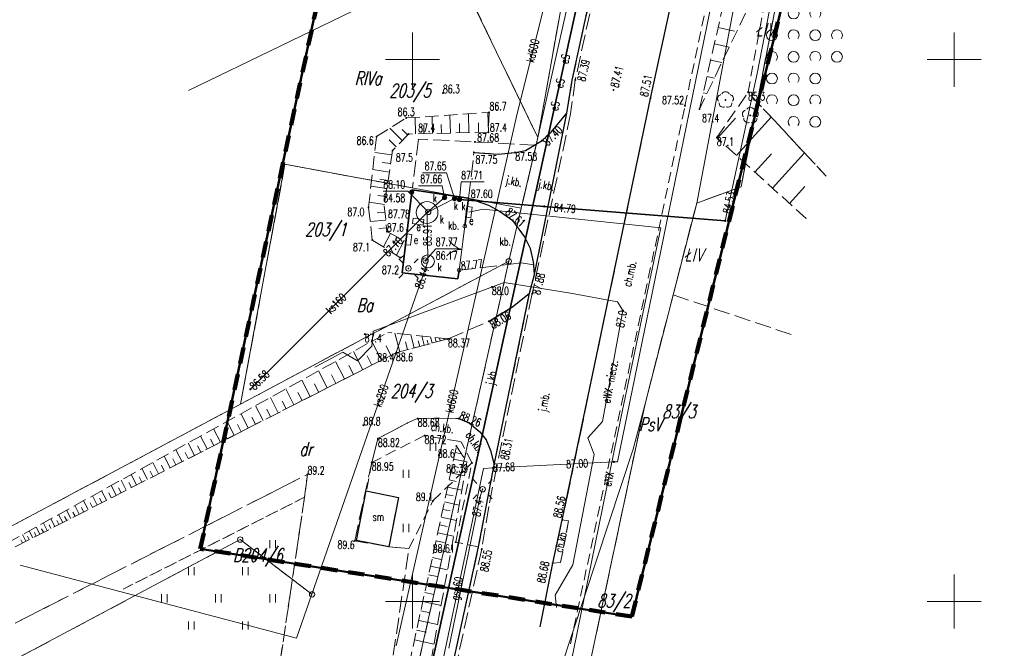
# Model space of a CAD drawing. Header units: metres. Extents: x 6593598 to 6594599, y 5883266 to 5884214.
# Tile 6 of 21: x 6593964 to 6594055, y 5883596 to 5883654. Entities that reach past the tile are written whole.
import ezdxf
from ezdxf.enums import TextEntityAlignment as Align

# ---------------------------------------------------------------- set-up
doc = ezdxf.new("R2010")
doc.units = ezdxf.units.M
doc.header["$MEASUREMENT"] = 0
for name, pattern in [('1', [0]), ('1_1', [0]), ('1_OTDM', [0]), ('1_OTKC', [1.5, 1, -0.5]), ('1_OTKJ', [2, 1.5, -0.5]), ('1_OTKK', [0]), ('1_OTKU', [2, 1.5, -0.5]), ('1_OTRK', [1.75, 1.25, -0.5]), ('1_OTRKG', [1.75, 1.25, -0.5]), ('1_OTZI', [1.5, 1, -0.5]), ('1_OTZK', [1.5, 1, -0.5]), ('1_OTZT', [1.5, 1, -0.5]), ('3_SUEP_A', [0]), ('3_SUGP', [0]), ('3_SUKP', [0]), ('3_SULO', [0]), ('3_SUPK', [0]), ('4', [2.5, 1.5, -1]), ('GDE', [0]), ('GUK', [2, 1.5, -0.5])]:
    doc.linetypes.add(name, pattern=pattern)
doc.layers.get('0').update_dxf_attribs({"color": 250, "linetype": 'CONTINUOUS', "lineweight": 100})
for name, color, linetype, lineweight in [('BLOKADA_L_0', 7, '4', 100), ('Dzialki', 7, 'GDE', 18), ('Kontury', 3, 'GUK', 18), ('Numery_dzialek', 7, 'CONTINUOUS', 13), ('Numery_konturow', 3, 'CONTINUOUS', 13), ('OTD_E_T_5', 7, 'CONTINUOUS', 0), ('OTD_L_8', 7, '1_OTDM', 25), ('OTK_E_T_0', 7, 'CONTINUOUS', 0), ('OTK_E_T_1', 7, 'CONTINUOUS', 0), ('OTK_E_T_3', 7, 'CONTINUOUS', 0), ('OTK_L_0', 7, '1_OTKJ', 18), ('OTK_L_1', 7, '1_OTKK', 25), ('OTK_L_2', 7, '1_OTKC', 18), ('OTK_L_4', 7, '1_OTKU', 18), ('OTO_L_0', 7, 'CONTINUOUS', 35), ('OTO_L_1', 7, 'CONTINUOUS', 18), ('OTR_L_1', 7, '1_OTRK', 18), ('OTR_T_0', 7, 'CONTINUOUS', 18), ('OTR_T_1', 7, 'CONTINUOUS', 18), ('OTZ_L_1', 7, '1_OTZK', 18), ('OTZ_L_3', 7, '1_OTZT', 18), ('Podzial_sekcyjny_krzyze', 7, '1', 0), ('Punkty', 7, 'CONTINUOUS', 18), ('SUE_E_T_1', 1, 'CONTINUOUS', 0), ('SUE_T_3', 7, 'CONTINUOUS', 18), ('SUE_T_4', 1, 'CONTINUOUS', 18), ('SUEP_E_T_0', 1, 'CONTINUOUS', 0), ('SUEP_L_0', 1, '3_SUEP_A', 18), ('SUER_T_0', 1, 'CONTINUOUS', 18), ('SUL_L_1', 7, '3_SULO', 35), ('SUP_E_T_1', 7, 'CONTINUOUS', 0), ('SUP_L_1', 7, '3_SUPK', 18), ('SUP_T_4', 7, 'CONTINUOUS', 18), ('Zakres_eksportu', 7, 'CONTINUOUS', 50)]:
    doc.layers.add(name, color=color, linetype=linetype, lineweight=lineweight)
for name, color, linetype, lineweight, true_color in [('OTZ_T_0', 7, 'CONTINUOUS', 18, 0x008000), ('SUGP_E_T_0', 7, 'CONTINUOUS', 0, 0xbfbf00), ('SUGP_L_0', 7, '3_SUGP', 18, 0xbfbf00), ('SUGR_T_0', 7, 'CONTINUOUS', 18, 0xbfbf00), ('SUK_E_T_5', 7, 'CONTINUOUS', 0, 0x803300), ('SUK_T_4', 7, 'CONTINUOUS', 18, 0x803300), ('SUKP_E_T_0', 7, 'CONTINUOUS', 0, 0x803300), ('SUKP_L_0', 7, '3_SUKP', 18, 0x803300), ('SUKR_T_0', 7, 'CONTINUOUS', 18, 0x803300)]:
    doc.layers.add(name, color=color, linetype=linetype, lineweight=lineweight, true_color=true_color)
doc.styles.get("Standard").update_dxf_attribs({"font": 'Simplex.SHX', "width": 0.75})

# ---------------------------------------------------------------- blocks, each defined once
blk = doc.blocks.new('GRT')
at = {"linetype": 'Continuous'}
blk.add_circle((0, 0), 0.25, dxfattribs=at)
blk = doc.blocks.new('2_OTRN')
at = {"linetype": 'Continuous'}
blk.add_circle((0, 0), 0.045, dxfattribs=at)
blk = doc.blocks.new('2_OTRS')
at = {"linetype": 'Continuous'}
blk.add_circle((0, 0), 0.045, dxfattribs=at)
blk = doc.blocks.new('2_OTZK')
at = {"linetype": 'Continuous'}
for centre in [(-1, 1), (1, -1)]:
    blk.add_circle(centre, 0.5, dxfattribs=at)
for centre, start, end in [((1, 1), 318.59038, 221.40962), ((-1, -1), 318.70311, 221.29689)]:
    blk.add_arc(centre, 0.5, start, end, dxfattribs=at)
blk = doc.blocks.new('2_OTZT')
at = {"linetype": 'Continuous'}
for p, q in [((-0.2625, -0.375), (-0.2625, 0.375)), ((0.2625, -0.375), (0.2625, 0.375))]:
    blk.add_line(p, q, dxfattribs=at)
blk = doc.blocks.new('2_OTZL')
at = {"linetype": 'Continuous'}
blk.add_circle((0, 0), 0.045, dxfattribs=at)
for centre, start, end in [((-0.357, 0.116), 102.14447, 221.86002), ((0, 0.375), 30.14012, 149.85988), ((0.357, 0.116), 318.13998, 77.85553), ((-0.22, -0.303), 174.14818, 293.85423), ((0.22, -0.303), 246.14577, 5.85182)]:
    blk.add_arc(centre, 0.375, start, end, dxfattribs=at)
blk = doc.blocks.new('4_SUEO_W')
at = {"linetype": 'Continuous'}
for p, q in [((-0.53035, 0.53035), (-0.8839, 0.8839)), ((0.53035, 0.53035), (0.8839, 0.8839)), ((-0.53035, -0.53035), (-0.8839, -0.8839)), ((0.53035, -0.53035), (0.8839, -0.8839))]:
    blk.add_line(p, q, dxfattribs=at)
blk.add_circle((0, 0), 0.025, dxfattribs=at)
blk = doc.blocks.new('4_SUPP')
at = {"linetype": 'Continuous'}
blk.add_circle((0, 0), 0.25, dxfattribs=at)
blk = doc.blocks.new('4_SUES')
at = {"linetype": 'Continuous'}
for p, q in [((0.5, 0.25), (-0.5, 0.25)), ((-0.5, 0.25), (-0.5, -0.25)), ((0.5, -0.25), (0.5, 0.25)), ((-0.5, -0.25), (0.5, -0.25))]:
    blk.add_line(p, q, dxfattribs=at)
blk = doc.blocks.new('4_SUPS')
at = {"linetype": 'Continuous'}
blk.add_circle((0, 0), 0.0625, dxfattribs=at)
blk = doc.blocks.new('4_SUKU')
at = {"linetype": 'Continuous'}
for radius in [0.2, 0.175, 0.15, 0.125, 0.1, 0.075, 0.05, 0.025, 0.00715]:
    blk.add_circle((0, 0), radius, dxfattribs=at)
blk = doc.blocks.new('4_SUPW')
at = {"linetype": 'Continuous'}
blk.add_circle((0, 0), 0.25, dxfattribs=at)

msp = doc.modelspace()

# ---------------------------------------------------------------- linework, layer by layer
at = {"layer": 'BLOKADA_L_0', "linetype": '4'}
for p, q in [((6594054.62, 5883738.44), (6594020.24, 5883598.6)), ((6593980.4, 5883604.85), (6594007.74, 5883732.19)), ((6594020.24, 5883598.6), (6593980.4, 5883604.85))]:
    msp.add_line(p, q, dxfattribs=at)
at = {"layer": 'Dzialki'}
for p, q in [((6594030.33, 5883638.26), (6594042.81, 5883703.54)), ((6594011.57, 5883642.8), (6594023.55, 5883696.49)), ((6594037.05, 5883693.68), (6594026.23, 5883636.76)), ((6593998.74, 5883669.35), (6594011.57, 5883642.8)), ((6594014.55, 5883659.54), (6594011.57, 5883642.8)), ((6593996.37, 5883655.38), (6593979.31, 5883647.14)), ((6594011.57, 5883642.8), (6594010.04, 5883636.29)), ((6593988.22, 5883640.34), (6593984.12, 5883618.21)), ((6594010.04, 5883636.29), (6593988.22, 5883640.34)), ((6594030.33, 5883638.26), (6594026.23, 5883636.76)), ((6594010.04, 5883636.29), (6594008.88, 5883631.39)), ((6594026.23, 5883636.76), (6594021.46, 5883618.23)), ((6593984.12, 5883618.21), (6594008.88, 5883631.39)), ((6594008.88, 5883631.39), (6593993.95, 5883564.94)), ((6593984.12, 5883618.21), (6593825.42, 5883533.72)), ((6594015.36, 5883589.48), (6594021.46, 5883618.23)), ((6594021.46, 5883618.23), (6594020.38, 5883614.06)), ((6594020.38, 5883614.06), (6594011.65, 5883587.77)), ((6593984.09, 5883605.71), (6593948.64, 5883586.83)), ((6593990.72, 5883600.65), (6593984.09, 5883605.71))]:
    msp.add_line(p, q, dxfattribs=at)
at = {"layer": 'Kontury'}
for p, q in [((6593998.74, 5883669.35), (6594011.57, 5883642.8)), ((6594014.55, 5883659.54), (6594011.57, 5883642.8)), ((6594034.1, 5883657.98), (6594030.33, 5883638.26)), ((6594000.55, 5883642.67), (6593999.98, 5883638.16)), ((6594011.4, 5883642.1), (6594000.55, 5883642.67)), ((6594011.57, 5883642.8), (6594011.4, 5883642.1)), ((6594011.4, 5883642.1), (6594008.88, 5883631.39)), ((6593988.22, 5883640.34), (6593984.12, 5883618.21)), ((6593999.98, 5883638.16), (6593988.22, 5883640.34)), ((6594030.33, 5883638.26), (6594026.23, 5883636.76)), ((6594026.23, 5883636.76), (6594024.05, 5883628.29)), ((6594008.88, 5883631.39), (6593984.12, 5883618.21)), ((6594008.88, 5883631.39), (6593993.95, 5883564.94)), ((6594024.05, 5883628.29), (6594021.46, 5883618.23)), ((6594034.96, 5883624.63), (6594024.05, 5883628.29)), ((6593984.12, 5883618.21), (6593903.82, 5883575.45)), ((6594021.46, 5883618.23), (6594015.36, 5883589.48)), ((6593984.09, 5883605.71), (6593948.64, 5883586.83)), ((6593990.72, 5883600.65), (6593984.09, 5883605.71))]:
    msp.add_line(p, q, dxfattribs=at)
at = {"layer": 'OTD_L_8', "linetype": '1_OTDM'}
for p, q in [((6593994.82, 5883605.64), (6593995.73, 5883610.2)), ((6593995.73, 5883610.2), (6593998.711, 5883609.605)), ((6593998.711, 5883609.605), (6593997.801, 5883605.045)), ((6593997.801, 5883605.045), (6593994.82, 5883605.64))]:
    msp.add_line(p, q, dxfattribs=at)
at = {"layer": 'OTK_L_0', "linetype": '1_OTKJ'}
for p, q in [((6594021.96, 5883646.42), (6594031.22, 5883689.05)), ((6594014.74, 5883648.1), (6594020.64, 5883675.31)), ((6594021.03, 5883675.73), (6594015.02, 5883648.12)), ((6594014.24, 5883645.07), (6594014.74, 5883648.1)), ((6594015.02, 5883648.12), (6594014.59, 5883644.98)), ((6594013.82, 5883607.52), (6594021.96, 5883646.42)), ((6594014.59, 5883644.98), (6594011.05, 5883628.41)), ((6594011.25, 5883630.16), (6594014.24, 5883645.07)), ((6594012.81, 5883643.31), (6594014.24, 5883645.07)), ((6594011.95, 5883642.52), (6594012.81, 5883643.31)), ((6594010.44, 5883641.62), (6594011.95, 5883642.52)), ((6594005.16, 5883637.2), (6594005.67, 5883641.43)), ((6594005.67, 5883641.43), (6594007.91, 5883641.27)), ((6594007.91, 5883641.27), (6594009.48, 5883641.43)), ((6594009.48, 5883641.43), (6594010.44, 5883641.62)), ((6594005.16, 5883637.2), (6594007.01, 5883636.58)), ((6594007.01, 5883636.58), (6594008.04, 5883636)), ((6594008.04, 5883636), (6594009.25, 5883635.16)), ((6594010.33, 5883633.67), (6594009.25, 5883635.16)), ((6594010.88, 5883632.56), (6594010.33, 5883633.67)), ((6594011.15, 5883631.34), (6594010.88, 5883632.56)), ((6594011.18, 5883631.05), (6594011.15, 5883631.34)), ((6594011.25, 5883630.16), (6594011.18, 5883631.05)), ((6594010.81, 5883628.44), (6594011.25, 5883630.16)), ((6594007.53, 5883612.62), (6594010.81, 5883628.44)), ((6594011.05, 5883628.41), (6594007.78, 5883612.52)), ((6594009.21, 5883627.19), (6594010.81, 5883628.44)), ((6594007.06, 5883625.86), (6594009.21, 5883627.19)), ((6594003.301, 5883624.238), (6594007.06, 5883625.86)), ((6594003.301, 5883624.238), (6593998.493, 5883622.954)), ((6593998.493, 5883622.954), (6593945.75, 5883596.09)), ((6593996.8, 5883615.03), (6593999.54, 5883616.47)), ((6593999.54, 5883616.47), (6594000.47, 5883616.88)), ((6594000.47, 5883616.88), (6594002.5, 5883616.92)), ((6594002.5, 5883616.92), (6594004.26, 5883616.87)), ((6594005.25, 5883616.46), (6594004.26, 5883616.87)), ((6594006.2, 5883615.65), (6594005.25, 5883616.46)), ((6594006.8, 5883614.92), (6594006.2, 5883615.65)), ((6593996.23, 5883612.83), (6593996.8, 5883615.03)), ((6594007.18, 5883613.92), (6594006.8, 5883614.92)), ((6594007.53, 5883612.62), (6594007.18, 5883613.92)), ((6593994.66, 5883605.595), (6593996.23, 5883612.83)), ((6594006.81, 5883608.87), (6594007.53, 5883612.62)), ((6593947.264, 5883589.844), (6593990.295, 5883611.727)), ((6593990.295, 5883611.727), (6593990.026, 5883609.621)), ((6594007.78, 5883612.52), (6594007.03, 5883608.75)), ((6593990.026, 5883609.621), (6593984.571, 5883572.791)), ((6594006.1, 5883605.03), (6594006.81, 5883608.87)), ((6594007.03, 5883608.75), (6594006.38, 5883604.84)), ((6594012.94, 5883603.54), (6594013.82, 5883607.52)), ((6593997.801, 5883605.045), (6593994.66, 5883605.595)), ((6593994.722, 5883571.29), (6593999.661, 5883604.876)), ((6593999.661, 5883604.876), (6593997.801, 5883605.045)), ((6594001.79, 5883585.39), (6594006.1, 5883605.03)), ((6594006.38, 5883604.84), (6594002.1, 5883585.32)), ((6594011.77, 5883597.66), (6594012.94, 5883603.54))]:
    msp.add_line(p, q, dxfattribs=at)
at = {"layer": 'OTK_L_1', "linetype": '1_OTKK'}
for p, q in [((6594021.96, 5883646.42), (6594031.22, 5883689.05)), ((6594014.74, 5883648.1), (6594020.64, 5883675.31)), ((6594014.24, 5883645.07), (6594014.74, 5883648.1)), ((6594013.82, 5883607.52), (6594021.96, 5883646.42)), ((6594011.25, 5883630.16), (6594014.24, 5883645.07)), ((6594012.81, 5883643.31), (6594014.24, 5883645.07)), ((6594011.95, 5883642.52), (6594012.81, 5883643.31)), ((6594010.44, 5883641.62), (6594011.95, 5883642.52)), ((6594005.67, 5883641.43), (6594007.91, 5883641.27)), ((6594007.91, 5883641.27), (6594009.48, 5883641.43)), ((6594009.48, 5883641.43), (6594010.44, 5883641.62)), ((6594005.16, 5883637.2), (6594007.01, 5883636.58)), ((6594007.01, 5883636.58), (6594008.04, 5883636)), ((6594008.04, 5883636), (6594009.25, 5883635.16)), ((6594010.33, 5883633.67), (6594009.25, 5883635.16)), ((6594010.88, 5883632.56), (6594010.33, 5883633.67)), ((6594011.15, 5883631.34), (6594010.88, 5883632.56)), ((6594011.18, 5883631.05), (6594011.15, 5883631.34)), ((6594011.25, 5883630.16), (6594011.18, 5883631.05)), ((6594010.81, 5883628.44), (6594011.25, 5883630.16)), ((6594007.53, 5883612.62), (6594010.81, 5883628.44)), ((6594009.21, 5883627.19), (6594010.81, 5883628.44)), ((6594007.06, 5883625.86), (6594009.21, 5883627.19)), ((6594004.26, 5883616.87), (6594005.25, 5883616.46)), ((6594005.25, 5883616.46), (6594006.2, 5883615.65)), ((6594006.2, 5883615.65), (6594006.8, 5883614.92)), ((6594006.8, 5883614.92), (6594007.18, 5883613.92)), ((6594007.18, 5883613.92), (6594007.53, 5883612.62)), ((6594006.81, 5883608.87), (6594007.53, 5883612.62)), ((6594006.1, 5883605.03), (6594006.81, 5883608.87)), ((6594012.94, 5883603.54), (6594013.82, 5883607.52)), ((6594001.79, 5883585.39), (6594006.1, 5883605.03)), ((6594011.77, 5883597.66), (6594012.94, 5883603.54))]:
    msp.add_line(p, q, dxfattribs=at)
at = {"layer": 'OTK_L_2', "linetype": '1_OTKC'}
for p, q in [((6594031.22, 5883689.05), (6594021.96, 5883646.42)), ((6594025.15, 5883645.74), (6594034.28, 5883688.42)), ((6594021.96, 5883646.42), (6594013.82, 5883607.52)), ((6594014.58, 5883596.09), (6594025.15, 5883645.74)), ((6593996.8, 5883615.03), (6593999.54, 5883616.47)), ((6593999.54, 5883616.47), (6594000.47, 5883616.88)), ((6594000.47, 5883616.88), (6594002.5, 5883616.92)), ((6594002.5, 5883616.92), (6594004.26, 5883616.87)), ((6594004.26, 5883616.87), (6594005.25, 5883616.46)), ((6594005.25, 5883616.46), (6594006.2, 5883615.65)), ((6594006.2, 5883615.65), (6594006.8, 5883614.92)), ((6594001.11, 5883615.3), (6593996.23, 5883612.83)), ((6593996.23, 5883612.83), (6593996.8, 5883615.03)), ((6594004.2, 5883614.78), (6594001.11, 5883615.3)), ((6594004.52, 5883614.69), (6594004.2, 5883614.78)), ((6594005.48, 5883612.78), (6594004.52, 5883614.69)), ((6594006.8, 5883614.92), (6594007.18, 5883613.92)), ((6594007.18, 5883613.92), (6594007.53, 5883612.62)), ((6594003.99, 5883605.47), (6594005.48, 5883612.78)), ((6594007.53, 5883612.62), (6594006.81, 5883608.87)), ((6593947.264, 5883589.844), (6593990.295, 5883611.727)), ((6593990.026, 5883609.621), (6593990.295, 5883611.727)), ((6593973.295, 5883601.133), (6593990.026, 5883609.621)), ((6594006.81, 5883608.87), (6594006.1, 5883605.03)), ((6594013.82, 5883607.52), (6594012.94, 5883603.54)), ((6594013.67, 5883603.59), (6594014.41, 5883607.43)), ((6594014.41, 5883607.43), (6594013.67, 5883603.59)), ((6594014.41, 5883607.43), (6594013.82, 5883607.52)), ((6594013.82, 5883607.52), (6594014.41, 5883607.43)), ((6594006.1, 5883605.03), (6594003.99, 5883605.47)), ((6594012.94, 5883603.54), (6594011.77, 5883597.66)), ((6594012.94, 5883603.54), (6594013.67, 5883603.59)), ((6594013.67, 5883603.59), (6594012.94, 5883603.54))]:
    msp.add_line(p, q, dxfattribs=at)
at = {"layer": 'OTK_L_4', "linetype": '1_OTKU'}
for p, q in [((6593999.95, 5883637.98), (6593999.03, 5883630.32)), ((6594005.16, 5883637.2), (6593999.95, 5883637.98)), ((6594007.01, 5883636.58), (6594005.16, 5883637.2)), ((6594008.04, 5883636), (6594007.01, 5883636.58)), ((6594009.25, 5883635.16), (6594008.04, 5883636)), ((6594010.33, 5883633.67), (6594009.25, 5883635.16)), ((6594010.88, 5883632.56), (6594010.33, 5883633.67)), ((6594011.15, 5883631.34), (6594010.88, 5883632.56)), ((6594004.29, 5883630.56), (6594009.06, 5883631.11)), ((6594009.06, 5883631.11), (6594010.03, 5883631.24)), ((6594010.03, 5883631.24), (6594010.6, 5883631.16)), ((6594010.6, 5883631.16), (6594011.18, 5883631.05)), ((6594011.18, 5883631.05), (6594011.15, 5883631.34)), ((6593999.03, 5883630.32), (6594004.19, 5883629.76)), ((6594004.19, 5883629.76), (6594004.29, 5883630.56))]:
    msp.add_line(p, q, dxfattribs=at)
at = {"layer": 'OTO_L_0'}
for p, q in [((6593999.03, 5883630.32), (6593999.924, 5883637.766)), ((6593999.924, 5883637.766), (6593999.95, 5883637.98)), ((6593999.95, 5883637.98), (6594005.16, 5883637.2)), ((6594005.16, 5883637.2), (6594004.82, 5883634.64)), ((6594004.19, 5883629.76), (6593999.03, 5883630.32)), ((6594004.29, 5883630.56), (6594004.19, 5883629.76))]:
    msp.add_line(p, q, dxfattribs=at)
msp.add_circle((6593999.924, 5883637.766), 0.17, dxfattribs=at)
at = {"layer": 'OTO_L_1'}
for p, q in [((6594004.636, 5883633.22), (6594004.82, 5883634.64)), ((6594004.442, 5883631.732), (6594004.636, 5883633.22)), ((6594004.29, 5883630.56), (6594004.474, 5883631.98))]:
    msp.add_line(p, q, dxfattribs=at)
for centre in [(6594004.82, 5883634.64), (6594004.29, 5883630.56)]:
    msp.add_circle(centre, 0.17, dxfattribs=at)
for centre, start, end in [((6594005.068, 5883634.405), 210.57979, 254.65416), ((6594004.558, 5883630.476), 90.54307, 134.61744)]:
    msp.add_arc(centre, 2, start, end, dxfattribs=at)
at = {"layer": 'OTR_L_1', "linetype": '1_OTRK'}
for p, q in [((6594033.01, 5883659.03), (6594026.49, 5883645.44)), ((6594028.09, 5883642.8), (6594030.97, 5883646.98)), ((6594038.18, 5883639.25), (6594030.97, 5883646.98)), ((6593996.67, 5883642.9), (6593999.41, 5883644.61)), ((6593999.41, 5883644.61), (6594007.06, 5883645.12)), ((6594007.06, 5883645.12), (6594007, 5883643.3)), ((6593995.93, 5883636.38), (6593996.67, 5883642.9)), ((6593996.28, 5883633.36), (6593995.93, 5883636.38)), ((6593998.88, 5883631.72), (6593996.28, 5883633.36)), ((6593999.378, 5883633.216), (6593999.223, 5883631.927)), ((6593999.223, 5883631.927), (6593998.88, 5883631.72)), ((6593945.75, 5883596.09), (6593997.729, 5883624.825)), ((6594003.301, 5883624.238), (6593997.729, 5883624.825)), ((6594004.05, 5883614.34), (6594005.02, 5883612.84)), ((6594005.02, 5883612.84), (6594000.61, 5883588.45))]:
    msp.add_line(p, q, dxfattribs=at)
at = {"layer": 'OTR_L_1', "linetype": '1_OTRKG'}
for p, q in [((6594026.49, 5883645.44), (6594029.51, 5883658.67)), ((6593999.61, 5883643.13), (6593998.15, 5883641.6)), ((6594007, 5883643.3), (6593999.61, 5883643.13)), ((6594036.33, 5883635.34), (6594028.09, 5883642.8)), ((6593998.15, 5883641.6), (6593997.39, 5883636.49)), ((6593997.39, 5883636.49), (6593997.63, 5883634.13)), ((6593997.63, 5883634.13), (6593999.378, 5883633.216)), ((6594001.369, 5883623.722), (6593999.436, 5883623.206)), ((6594003.301, 5883624.238), (6594001.369, 5883623.722)), ((6593998.493, 5883622.954), (6593997.581, 5883622.49)), ((6593999.436, 5883623.206), (6593998.493, 5883622.954)), ((6593997.581, 5883622.49), (6593995.798, 5883621.583)), ((6593995.798, 5883621.583), (6593992.233, 5883619.769)), ((6593992.233, 5883619.769), (6593985.103, 5883616.14)), ((6593985.103, 5883616.14), (6593977.973, 5883612.511)), ((6593998.57, 5883589.01), (6594004.05, 5883614.34))]:
    msp.add_line(p, q, dxfattribs=at)
at = {"layer": 'OTR_L_1', "linetype": '1_1'}
for p, q in [((6594028.207, 5883652.961), (6594029.711, 5883652.617)), ((6594027.863, 5883651.457), (6594029.227, 5883651.145)), ((6594027.52, 5883649.952), (6594028.543, 5883649.719)), ((6594027.177, 5883648.448), (6594027.859, 5883648.293)), ((6594026.833, 5883646.944), (6594027.174, 5883646.866)), ((6594000.277, 5883643.145), (6594000.242, 5883644.665)), ((6594001.848, 5883643.181), (6594001.812, 5883644.77)), ((6594003.49, 5883643.219), (6594003.452, 5883644.879)), ((6594005.207, 5883643.259), (6594005.167, 5883644.994)), ((6594007, 5883643.3), (6594006.958, 5883645.113)), ((6594028.147, 5883642.748), (6594029.814, 5883644.59)), ((6594029.914, 5883641.149), (6594033.113, 5883644.683)), ((6593999.052, 5883642.546), (6593997.886, 5883643.659)), ((6593999.546, 5883643.063), (6593999.029, 5883643.556)), ((6594001.054, 5883643.163), (6594001.036, 5883643.94)), ((6594002.66, 5883643.2), (6594002.642, 5883644.012)), ((6594004.339, 5883643.239), (6594004.32, 5883644.087)), ((6594006.093, 5883643.279), (6594006.073, 5883644.166)), ((6593998.496, 5883641.962), (6593997.838, 5883642.59)), ((6593998.09, 5883641.196), (6593996.503, 5883641.432)), ((6594031.609, 5883639.614), (6594033.143, 5883641.309)), ((6594033.235, 5883638.142), (6594036.18, 5883641.394)), ((6593997.972, 5883640.403), (6593997.192, 5883640.518)), ((6593997.856, 5883639.623), (6593996.324, 5883639.851)), ((6593997.742, 5883638.857), (6593996.989, 5883638.969)), ((6593997.63, 5883638.104), (6593996.151, 5883638.324)), ((6594034.795, 5883636.729), (6594036.208, 5883638.29)), ((6593997.52, 5883637.365), (6593996.793, 5883637.473)), ((6593997.412, 5883636.638), (6593995.983, 5883636.85)), ((6593997.448, 5883635.92), (6593996.724, 5883635.846)), ((6593997.522, 5883635.196), (6593996.084, 5883635.05)), ((6593997.595, 5883634.478), (6593996.881, 5883634.405)), ((6593997.956, 5883633.959), (6593997.304, 5883632.714)), ((6593998.579, 5883633.634), (6593998.24, 5883632.986)), ((6593999.227, 5883633.295), (6593998.521, 5883631.946)), ((6593998.824, 5883623.043), (6593998.366, 5883624.758)), ((6594000.148, 5883623.396), (6593999.826, 5883624.604)), ((6594001.08, 5883623.645), (6594000.853, 5883624.496)), ((6594001.821, 5883623.842), (6594001.669, 5883624.41)), ((6593997.121, 5883622.256), (6593996.234, 5883623.999)), ((6593998.007, 5883622.707), (6593997.556, 5883623.594)), ((6593999.544, 5883623.235), (6593999.352, 5883623.955)), ((6594000.655, 5883623.531), (6594000.52, 5883624.038)), ((6594001.451, 5883623.744), (6594001.352, 5883624.114)), ((6594002.191, 5883623.941), (6594002.092, 5883624.311)), ((6594002.561, 5883624.04), (6594002.485, 5883624.324)), ((6594002.931, 5883624.139), (6594002.893, 5883624.281)), ((6593995.393, 5883621.377), (6593994.536, 5883623.06)), ((6593996.249, 5883621.813), (6593995.814, 5883622.669)), ((6593993.724, 5883620.527), (6593992.896, 5883622.154)), ((6593994.551, 5883620.949), (6593994.13, 5883621.776)), ((6593992.112, 5883619.707), (6593991.312, 5883621.278)), ((6593992.911, 5883620.114), (6593992.504, 5883620.913)), ((6593990.554, 5883618.914), (6593989.782, 5883620.432)), ((6593991.326, 5883619.307), (6593990.933, 5883620.079)), ((6593989.049, 5883618.148), (6593988.303, 5883619.615)), ((6593989.795, 5883618.528), (6593989.415, 5883619.274)), ((6593986.191, 5883616.694), (6593985.495, 5883618.062)), ((6593987.596, 5883617.409), (6593986.875, 5883618.825)), ((6593988.316, 5883617.775), (6593987.949, 5883618.496)), ((6593984.835, 5883616.004), (6593984.162, 5883617.325)), ((6593986.887, 5883617.048), (6593986.533, 5883617.744)), ((6593983.525, 5883615.337), (6593982.875, 5883616.614)), ((6593984.174, 5883615.667), (6593983.844, 5883616.317)), ((6593985.507, 5883616.346), (6593985.165, 5883617.018)), ((6593982.259, 5883614.693), (6593981.631, 5883615.926)), ((6593982.886, 5883615.012), (6593982.567, 5883615.639)), ((6593979.855, 5883613.469), (6593979.269, 5883614.62)), ((6593981.036, 5883614.07), (6593980.429, 5883615.262)), ((6593981.642, 5883614.379), (6593981.334, 5883614.985)), ((6593978.713, 5883612.888), (6593978.147, 5883614)), ((6593979.279, 5883613.176), (6593978.991, 5883613.742)), ((6593980.44, 5883613.767), (6593980.142, 5883614.353)), ((6594003.923, 5883613.754), (6594004.512, 5883613.626)), ((6593976.546, 5883611.785), (6593976.018, 5883612.823)), ((6593977.611, 5883612.327), (6593977.064, 5883613.401)), ((6593978.157, 5883612.605), (6593977.879, 5883613.152)), ((6594003.789, 5883613.135), (6594004.998, 5883612.874)), ((6593974.523, 5883610.756), (6593974.031, 5883611.724)), ((6593975.517, 5883611.262), (6593975.007, 5883612.264)), ((6593976.027, 5883611.521), (6593975.768, 5883612.031)), ((6593977.074, 5883612.054), (6593976.805, 5883612.582)), ((6594003.515, 5883611.867), (6594004.794, 5883611.59)), ((6594003.653, 5883612.507), (6594004.282, 5883612.371)), ((6593973.563, 5883610.267), (6593973.087, 5883611.203)), ((6593974.039, 5883610.51), (6593973.797, 5883610.985)), ((6593975.016, 5883611.007), (6593974.765, 5883611.499)), ((6594003.374, 5883611.216), (6594004.025, 5883611.076)), ((6593971.74, 5883609.339), (6593971.296, 5883610.212)), ((6593972.184, 5883609.565), (6593971.958, 5883610.01)), ((6593972.636, 5883609.795), (6593972.176, 5883610.699)), ((6593973.096, 5883610.029), (6593972.862, 5883610.489)), ((6594003.085, 5883609.881), (6594003.759, 5883609.735)), ((6594003.231, 5883610.554), (6594004.555, 5883610.268)), ((6593970.038, 5883608.473), (6593969.624, 5883609.288)), ((6593970.453, 5883608.684), (6593970.242, 5883609.099)), ((6593970.875, 5883608.899), (6593970.445, 5883609.742)), ((6593971.304, 5883609.117), (6593971.085, 5883609.546)), ((6594002.937, 5883609.196), (6594004.307, 5883608.899)), ((6593968.451, 5883607.665), (6593968.064, 5883608.426)), ((6593968.837, 5883607.862), (6593968.64, 5883608.249)), ((6593969.231, 5883608.062), (6593968.83, 5883608.849)), ((6593969.631, 5883608.266), (6593969.427, 5883608.667)), ((6594002.786, 5883608.499), (6594003.483, 5883608.348)), ((6593966.265, 5883606.553), (6593965.917, 5883607.239)), ((6593966.969, 5883606.911), (6593966.608, 5883607.621)), ((6593967.33, 5883607.095), (6593967.146, 5883607.456)), ((6593967.697, 5883607.282), (6593967.323, 5883608.016)), ((6593968.07, 5883607.472), (6593967.88, 5883607.846)), ((6594002.633, 5883607.789), (6594004.051, 5883607.483)), ((6593964.929, 5883605.873), (6593964.604, 5883606.513)), ((6593965.255, 5883606.039), (6593965.089, 5883606.364)), ((6593965.586, 5883606.207), (6593965.249, 5883606.87)), ((6593965.923, 5883606.379), (6593965.751, 5883606.716)), ((6593966.614, 5883606.731), (6593966.437, 5883607.079)), ((6594002.318, 5883606.334), (6594003.786, 5883606.016)), ((6594002.477, 5883607.068), (6594003.198, 5883606.912)), ((6593963.986, 5883605.394), (6593963.832, 5883605.697)), ((6593964.295, 5883605.551), (6593963.981, 5883606.169)), ((6593964.61, 5883605.711), (6593964.45, 5883606.025)), ((6594002.156, 5883605.587), (6594002.903, 5883605.425)), ((6594001.992, 5883604.827), (6594003.512, 5883604.498)), ((6594001.825, 5883604.054), (6594002.598, 5883603.887)), ((6594001.654, 5883603.267), (6594003.228, 5883602.927)), ((6594001.481, 5883602.467), (6594002.282, 5883602.294)), ((6594001.126, 5883600.825), (6594001.954, 5883600.645)), ((6594001.305, 5883601.653), (6594002.934, 5883601.301)), ((6594000.944, 5883599.982), (6594002.629, 5883599.617)), ((6594000.758, 5883599.124), (6594001.616, 5883598.939)), ((6594000.569, 5883598.252), (6594002.314, 5883597.875)), ((6594000.377, 5883597.365), (6594001.265, 5883597.173)), ((6594000.182, 5883596.462), (6594001.988, 5883596.071))]:
    msp.add_line(p, q, dxfattribs=at)
for p in [(6594026.49, 5883645.44), (6594036.33, 5883635.34), (6594003.301, 5883624.238)]:
    msp.add_point(p, dxfattribs=at)
at = {"layer": 'OTZ_L_1', "linetype": '1_OTZK'}
for p, q in [((6594030.97, 5883646.98), (6594037.082, 5883679.942)), ((6594038.18, 5883639.25), (6594030.97, 5883646.98))]:
    msp.add_line(p, q, dxfattribs=at)
at = {"layer": 'OTZ_L_3', "linetype": '1_OTZI'}
for p, q in [((6594001.11, 5883615.3), (6593996.23, 5883612.83)), ((6594004.2, 5883614.78), (6594001.11, 5883615.3)), ((6594004.52, 5883614.69), (6594004.2, 5883614.78)), ((6594005.48, 5883612.78), (6594004.52, 5883614.69)), ((6593996.23, 5883612.83), (6593995.73, 5883610.2)), ((6594001.88, 5883609.28), (6594005.48, 5883612.78)), ((6593995.73, 5883610.2), (6593998.7, 5883609.56)), ((6593990.026, 5883609.621), (6593973.295, 5883601.133)), ((6593984.571, 5883572.791), (6593990.026, 5883609.621)), ((6593998.7, 5883609.56), (6593997.801, 5883605.045)), ((6593999.661, 5883604.876), (6594001.88, 5883609.28)), ((6593997.801, 5883605.045), (6593999.661, 5883604.876))]:
    msp.add_line(p, q, dxfattribs=at)
at = {"layer": 'Podzial_sekcyjny_krzyze'}
for p, q in [((6594000, 5883647.5), (6594000, 5883652.5)), ((6594050, 5883647.5), (6594050, 5883652.5)), ((6593997.5, 5883650), (6594002.5, 5883650)), ((6594047.5, 5883650), (6594052.5, 5883650)), ((6594000, 5883597.5), (6594000, 5883602.5)), ((6594050, 5883597.5), (6594050, 5883602.5)), ((6593997.5, 5883600), (6594002.5, 5883600)), ((6594047.5, 5883600), (6594052.5, 5883600))]:
    msp.add_line(p, q, dxfattribs=at)
at = {"layer": 'SUEP_L_0', "linetype": '3_SUEP_A'}
for p, q in [((6594000.19, 5883587.01), (6594016.25, 5883659.88)), ((6594006.509, 5883636.207), (6594005.197, 5883635.915)), ((6594022.921, 5883634.485), (6594006.509, 5883636.207)), ((6594019.255, 5883617.058), (6594022.921, 5883634.485)), ((6593996.351, 5883624.931), (6594008.469, 5883629.433)), ((6594008.469, 5883629.433), (6594014.583, 5883628.445)), ((6594014.583, 5883628.445), (6594018.929, 5883627.645)), ((6594018.929, 5883627.645), (6594019.419, 5883626.834)), ((6594019.419, 5883626.834), (6594017.536, 5883616.595)), ((6593996.237, 5883623.556), (6593996.351, 5883624.931)), ((6593994.921, 5883622.196), (6593996.237, 5883623.556)), ((6593992.494, 5883622.43), (6593993.548, 5883623.017)), ((6593993.548, 5883623.017), (6593994.921, 5883622.196)), ((6593992.494, 5883622.43), (6593990.961, 5883621.624)), ((6594013.448, 5883588.532), (6594019.255, 5883617.058)), ((6594017.536, 5883616.595), (6594016.177, 5883615.105)), ((6594016.177, 5883615.105), (6594016.761, 5883613.558)), ((6594016.761, 5883613.558), (6594014.782, 5883603.39)), ((6594006.21, 5883609.56), (6594006.47, 5883610.36)), ((6594003.36, 5883595.69), (6594006.21, 5883609.56)), ((6594014.782, 5883603.39), (6594013.176, 5883600.595)), ((6594013.176, 5883600.595), (6594013.285, 5883599.432))]:
    msp.add_line(p, q, dxfattribs=at)
at = {"layer": 'SUGP_L_0', "linetype": '3_SUGP'}
for p, q in [((6594022.133, 5883628.436), (6594031.913, 5883676.406)), ((6594018.925, 5883612.898), (6594022.133, 5883628.436)), ((6594007.426, 5883612.318), (6594018.595, 5883612.883)), ((6594018.595, 5883612.883), (6594018.925, 5883612.898)), ((6593997.65, 5883570.409), (6594006.555, 5883612.27)), ((6594006.555, 5883612.27), (6594007.426, 5883612.318))]:
    msp.add_line(p, q, dxfattribs=at)
at = {"layer": 'SUKP_L_0', "linetype": '3_SUKP'}
for p, q in [((6594035.847, 5883669.51), (6594031.807, 5883648.704)), ((6594012.75, 5883657.36), (6594009.684, 5883645.162)), ((6594031.807, 5883648.704), (6594028.857, 5883635.113)), ((6594009.684, 5883645.162), (6593998.485, 5883595.891)), ((6594001.34, 5883635.89), (6594002.95, 5883637.26)), ((6594003.88, 5883637.17), (6594001.34, 5883635.89)), ((6594004.32, 5883637.1), (6594003.88, 5883637.17)), ((6594012.16, 5883636.45), (6594004.32, 5883637.1)), ((6594028.857, 5883635.113), (6594012.16, 5883636.45)), ((6594001.34, 5883635.89), (6593985.023, 5883619.582)), ((6594001.41, 5883631.38), (6594001.34, 5883635.89)), ((6593989.274, 5883596.599), (6594001.41, 5883631.38)), ((6593963.774, 5883603.336), (6593989.274, 5883596.599))]:
    msp.add_line(p, q, dxfattribs=at)
at = {"layer": 'SUKR_T_0', "linetype": 'Continuous', "lineweight": 0}
for p, q in [((6594000.912, 5883639.556), (6594003.138, 5883639.556)), ((6594003.88, 5883637.17), (6594003.138, 5883639.556)), ((6594000.538, 5883638.353), (6594002.737, 5883638.353)), ((6594002.95, 5883637.26), (6594002.737, 5883638.353)), ((6594004.32, 5883637.1), (6594004.483, 5883638.707)), ((6594004.483, 5883638.707), (6594006.6, 5883638.707)), ((6593997.296, 5883637.857), (6593999.576, 5883637.857)), ((6594001.45, 5883635.95), (6593999.576, 5883637.857)), ((6594001.2, 5883631.46), (6594002.141, 5883632.545)), ((6594002.141, 5883632.545), (6594004.394, 5883632.545))]:
    msp.add_line(p, q, dxfattribs=at)
at = {"layer": 'SUL_L_1', "linetype": '3_SULO'}
for p, q in [((6594016.25, 5883659.88), (6594000.19, 5883587.01)), ((6594004.32, 5883637.1), (6594012.16, 5883636.45)), ((6594012.16, 5883636.45), (6594028.857, 5883635.113))]:
    msp.add_line(p, q, dxfattribs=at)
at = {"layer": 'SUP_L_1', "linetype": '3_SUPK'}
for centre, radius in [((6594001.34, 5883635.89), 1), ((6594001.41, 5883631.38), 0.6)]:
    msp.add_circle(centre, radius, dxfattribs=at)
at = {"layer": 'Zakres_eksportu', "linetype": 'Continuous'}
for p, q in [((6594054.63, 5883738.437), (6594020.248, 5883598.589)), ((6593980.388, 5883604.842), (6594007.73, 5883732.193)), ((6594020.248, 5883598.589), (6593980.388, 5883604.842))]:
    msp.add_line(p, q, dxfattribs=at)

# ---------------------------------------------------------------- block references
at = {"layer": 'OTR_T_0'}
for p in [(6594015.02, 5883648.12), (6594018.55, 5883647.2), (6594021.96, 5883646.42), (6594025.15, 5883645.74), (6594005.76, 5883642.4), (6594011.95, 5883642.52), (6594005.67, 5883641.43), (6594009.48, 5883641.43), (6594005.16, 5883637.2), (6594009.25, 5883635.16), (6593999.49, 5883634.28), (6594004.29, 5883630.56), (6594011.05, 5883628.41), (6594007.06, 5883625.86), (6594003.27, 5883624.22), (6594000.47, 5883616.88), (6594004.26, 5883616.87), (6594001.11, 5883615.3), (6593996.8, 5883615.03), (6593996.23, 5883612.83), (6594005.48, 5883612.78), (6594007.78, 5883612.52), (6594013.82, 5883607.52), (6594003.99, 5883605.47), (6594006.38, 5883604.84), (6594012.94, 5883603.54)]:
    msp.add_blockref('2_OTRS', p, dxfattribs=at)
at = {"layer": 'OTR_T_1'}
for p in [(6594002.8, 5883646.91), (6594030.97, 5883646.98), (6594026.49, 5883645.44), (6593999.41, 5883644.61), (6594007.06, 5883645.12), (6593996.67, 5883642.9), (6593999.61, 5883643.13), (6594007, 5883643.3), (6594028.09, 5883642.8), (6593998.15, 5883641.6), (6593995.93, 5883636.38), (6593997.63, 5883634.13), (6593996.28, 5883633.36), (6593998.88, 5883631.72), (6594007.32, 5883629.03), (6593995.58, 5883624.67), (6593996.75, 5883622.88), (6594004.05, 5883614.34), (6594001.88, 5883609.28)]:
    msp.add_blockref('2_OTRN', p, dxfattribs=at)
for p, rotation in [((6593998.472, 5883622.944), 359.2010323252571), ((6593995.467, 5883616.264), 359.2010323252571), ((6593990.295, 5883611.727), 359.2010324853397), ((6593994.66, 5883605.595), 359.2010321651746)]:
    msp.add_blockref('2_OTRN', p, dxfattribs=dict(at, rotation=rotation))
at = {"layer": 'OTZ_L_1'}
for p in [(6594036.18, 5883653.25), (6594034.18, 5883651.25), (6594038.18, 5883651.25), (6594036.18, 5883649.25), (6594034.18, 5883647.25), (6594036.18, 5883645.25)]:
    msp.add_blockref('2_OTZK', p, dxfattribs=at)
at = {"layer": 'OTZ_L_3'}
for p in [(6594001.88, 5883614.28), (6593999.38, 5883611.78), (6593999.38, 5883606.78), (6593987.071, 5883605.291), (6593979.571, 5883602.791), (6593984.571, 5883602.791), (6593977.071, 5883600.291), (6593982.071, 5883600.291), (6593987.071, 5883600.291), (6593979.571, 5883597.791), (6593984.571, 5883597.791)]:
    msp.add_blockref('2_OTZT', p, dxfattribs=at)
at = {"layer": 'OTZ_T_0'}
for p in [(6594028.89, 5883646.282), (6594031.178, 5883644.848)]:
    msp.add_blockref('2_OTZL', p, dxfattribs=at)
at = {"layer": 'Punkty'}
for p in [(6594008.88, 5883631.39), (6593984.09, 5883605.71), (6593990.72, 5883600.65)]:
    msp.add_blockref('GRT', p, dxfattribs=at)
at = {"layer": 'SUE_T_3'}
for name, p in [('4_SUEO_W', (6593999.62, 5883630.725)), ('4_SUPP', (6593999.62, 5883630.725)), ('4_SUEO_W', (6594006.47, 5883610.36)), ('4_SUPP', (6594006.47, 5883610.36))]:
    msp.add_blockref(name, p, dxfattribs=at)
at = {"layer": 'SUE_T_4'}
for p, rotation in [((6594005.197, 5883635.915), 262.3626165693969), ((6594000.51, 5883635.05), 352.4571164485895), ((6593999.62, 5883633.385), 263.8971483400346)]:
    msp.add_blockref('4_SUES', p, dxfattribs=dict(at, rotation=rotation))
at = {"layer": 'SUER_T_0'}
for p, rotation in [((6594019.419, 5883626.834), 359.2010316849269), ((6594006.21, 5883609.56), 74.52899246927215)]:
    msp.add_blockref('4_SUPS', p, dxfattribs=dict(at, rotation=rotation))
at = {"layer": 'SUGR_T_0'}
for p in [(6594018.595, 5883612.883), (6594007.426, 5883612.318)]:
    msp.add_blockref('4_SUPS', p, dxfattribs=at)
at = {"layer": 'SUK_T_4'}
for p in [(6594002.95, 5883637.26), (6594003.88, 5883637.17), (6594004.32, 5883637.1)]:
    msp.add_blockref('4_SUKU', p, dxfattribs=at)
at = {"layer": 'SUKR_T_0'}
for p in [(6594002.95, 5883637.26), (6594003.88, 5883637.17), (6594004.32, 5883637.1), (6594012.16, 5883636.45), (6594001.34, 5883635.89), (6594001.2, 5883631.46), (6594001.212, 5883630.813), (6593985.023, 5883619.582)]:
    msp.add_blockref('4_SUPS', p, dxfattribs=at)
for p, rotation in [((6594001.34, 5883635.89), 68.39414387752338), ((6594001.45, 5883635.95), 359.2010325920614), ((6594028.857, 5883635.113), 359.2010313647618)]:
    msp.add_blockref('4_SUPS', p, dxfattribs=dict(at, rotation=rotation))
at = {"layer": 'SUP_T_4'}
for p in [(6594001.45, 5883635.95), (6594001.2, 5883631.46)]:
    msp.add_blockref('4_SUPW', p, dxfattribs=at)

# ---------------------------------------------------------------- texts
at = {"layer": 'Numery_dzialek', "oblique": 15, "width": 0.7}
for s, p in [('203/5', (6593997.848, 5883647.751)), ('83/3', (6594023.059, 5883618.149)), ('204/6', (6593984.186, 5883604.895)), ('83/2', (6594017.051, 5883600.686))]:
    msp.add_text(s, height=1.25, dxfattribs=at).set_placement(p, align=Align.TOP_LEFT)
for s, p in [('203/1', (6593993.9, 5883633.7)), ('204/3', (6594001.81, 5883618.79))]:
    msp.add_text(s, height=1.25, dxfattribs=at).set_placement(p, align=Align.RIGHT)
at = {"layer": 'Numery_konturow', "oblique": 15, "width": 0.7}
for s, p in [('ŁIV', (6594033.468, 5883653.377)), ('RIVa', (6593997.109, 5883648.891)), ('ŁIV', (6594026.883, 5883632.596)), ('PsV', (6594022.985, 5883616.97)), ('B', (6593984.186, 5883604.895))]:
    msp.add_text(s, height=1.25, dxfattribs=at).set_placement(p, align=Align.TOP_RIGHT)
msp.add_text('Ba', height=1.25, dxfattribs=at).set_placement((6593994.82, 5883627.97), align=Align.TOP_LEFT)
msp.add_text('dr', height=1.25, dxfattribs=at).set_placement((6593990.14, 5883614.06), align=Align.MIDDLE)
at = {"layer": 'OTD_E_T_5', "lineweight": 9, "width": 0.7}
msp.add_text('sm', height=0.75, dxfattribs=at).set_placement((6593996.835, 5883607.806), align=Align.MIDDLE)
at = {"layer": 'OTK_E_T_0', "lineweight": 9, "width": 0.7}
for s, rotation, p in [('j.kb.', 347.95775, (6594009.348, 5883638.659)), ('j.kb.', 348.7918, (6594012.327, 5883638.305)), ('j.kb.', 77.68055, (6594007.391, 5883620.699)), ('j.mb.', 80.14352, (6594012.236, 5883618.375))]:
    msp.add_text(s, height=0.75, rotation=rotation, dxfattribs=at).set_placement(p, align=Align.MIDDLE)
at = {"layer": 'OTK_E_T_1', "lineweight": 9, "width": 0.7}
for s, rotation, p in [('ch.mb.', 77.31962, (6594020.041, 5883630.237)), ('ch.kb.', 353.29016, (6594002.753, 5883616.018)), ('ch.kb.', 305.36246, (6594005.747, 5883614.7)), ('ch.kb.', 77.82855, (6594013.692, 5883605.582))]:
    msp.add_text(s, height=0.75, rotation=rotation, dxfattribs=at).set_placement(p, align=Align.MIDDLE)
at = {"layer": 'OTK_E_T_3', "lineweight": 9, "width": 0.7}
for p in [(6594003.793, 5883634.7), (6594008.559, 5883633.206)]:
    msp.add_text('kb.', height=0.75, dxfattribs=at).set_placement(p, align=Align.MIDDLE)
at = {"layer": 'OTR_T_0', "lineweight": 9, "width": 0.7}
for s, rotation, p in [('87.39', 77.43611, (6594015.202, 5883648.092)), ('87.40', 44.76418, (6594011.95, 5883642.52)), ('87.88', 77.10589, (6594011.05, 5883628.41)), ('88.06', 31.07167, (6594007.045, 5883625.756)), ('88.31', 78.25254, (6594008.106, 5883613.165))]:
    msp.add_text(s, height=0.75, rotation=rotation, dxfattribs=at).set_placement(p, align=Align.TOP_LEFT)
msp.add_text('87.41', height=0.75, rotation=76.10401, dxfattribs=at).set_placement((6594018.628, 5883647.442), align=Align.MIDDLE_LEFT)
for s, rotation, p in [('87.51', 78.20544, (6594021.708, 5883646.519)), ('87.77', 6.58, (6594004.51, 5883630.585)), ('88.26', 337.60775, (6594004.26, 5883616.87)), ('88.56', 77.92431, (6594013.706, 5883607.659))]:
    msp.add_text(s, height=0.75, rotation=rotation, dxfattribs=at).set_placement(p)
msp.add_text('87.52', height=0.75, dxfattribs=at).set_placement((6594025.057, 5883645.889), align=Align.RIGHT)
for s, p in [('87.68', (6594005.962, 5883642.427)), ('87.60', (6594005.373, 5883637.231))]:
    msp.add_text(s, height=0.75, dxfattribs=at).set_placement(p)
for s, p in [('87.75', (6594005.81, 5883641.154)), ('87.58', (6594009.48, 5883641.43)), ('88.37', (6594003.27, 5883624.22)), ('88.68', (6594000.47, 5883616.88)), ('88.72', (6594001.11, 5883615.3)), ('88.82', (6593996.8, 5883615.03)), ('88.95', (6593996.23, 5883612.83))]:
    msp.add_text(s, height=0.75, dxfattribs=at).set_placement(p, align=Align.TOP_LEFT)
msp.add_text('87.61', height=0.75, rotation=317.98679, dxfattribs=at).set_placement((6594009.25, 5883635.16), align=Align.CENTER)
for s, rotation, p in [('87.78', 359.52, (6593999.754, 5883635.369)), ('88.68', 78.05561, (6594012.623, 5883603.619))]:
    msp.add_text(s, height=0.75, rotation=rotation, dxfattribs=at).set_placement(p, align=Align.RIGHT)
for s, p in [('88.39', (6594005.13, 5883612.649)), ('88.61', (6594003.889, 5883605.267))]:
    msp.add_text(s, height=0.75, dxfattribs=at).set_placement(p, align=Align.TOP_RIGHT)
msp.add_text('88.55', height=0.75, rotation=79.02746, dxfattribs=at).set_placement((6594006.609, 5883604.816), align=Align.TOP_RIGHT)
at = {"layer": 'OTR_T_1', "lineweight": 9, "width": 0.7}
for s, p in [('86.3', (6594002.8, 5883646.91)), ('86.7', (6594007.101, 5883645.317)), ('87.4', (6594000.518, 5883643.316)), ('87.4', (6594007.137, 5883643.366)), ('87.6', (6593997.63, 5883634.13))]:
    msp.add_text(s, height=0.75, dxfattribs=at).set_placement(p)
for s, p in [('85.3', (6594030.97, 5883646.98)), ('87.4', (6594026.729, 5883644.971)), ('87.1', (6594028.09, 5883642.8)), ('87.5', (6593998.457, 5883641.339)), ('88.0', (6594007.32, 5883629.03)), ('87.4', (6593995.58, 5883624.67)), ('88.4', (6593996.75, 5883622.88))]:
    msp.add_text(s, height=0.75, dxfattribs=at).set_placement(p, align=Align.TOP_LEFT)
msp.add_text('86.3', height=0.75, dxfattribs=at).set_placement((6593999.412, 5883644.791), align=Align.CENTER)
for s, p in [('86.6', (6593996.412, 5883642.897)), ('87.0', (6593995.558, 5883636.311)), ('87.1', (6593996.077, 5883633.06)), ('87.2', (6593998.745, 5883630.961)), ('88.6', (6594003.903, 5883614.022))]:
    msp.add_text(s, height=0.75, dxfattribs=at).set_placement(p, align=Align.TOP_RIGHT)
msp.add_text('88.6', height=0.75, rotation=359.20103, dxfattribs=at).set_placement((6593998.472, 5883622.944), align=Align.TOP_LEFT)
for s, p in [('88.8', (6593995.467, 5883616.264)), ('89.2', (6593990.295, 5883611.727))]:
    msp.add_text(s, height=0.75, rotation=359.20103, dxfattribs=at).set_placement(p)
msp.add_text('89.1', height=0.75, dxfattribs=at).set_placement((6594001.88, 5883609.28), align=Align.RIGHT)
msp.add_text('89.6', height=0.75, rotation=359.20103, dxfattribs=at).set_placement((6593994.66, 5883605.595), align=Align.TOP_RIGHT)
at = {"layer": 'SUE_E_T_1', "lineweight": 9, "width": 0.7}
for p in [(6594005.229, 5883634.766), (6594000.35, 5883634.202), (6594000.118, 5883632.997)]:
    msp.add_text('e', height=0.75, dxfattribs=at).set_placement(p)
at = {"layer": 'SUEP_E_T_0', "lineweight": 9, "width": 0.7}
msp.add_text('eS', height=0.75, rotation=78.28991, dxfattribs=at).set_placement((6594013.992, 5883649.636), align=Align.MIDDLE_LEFT)
for s, rotation, p in [('eS', 76.90546, (6594013.591, 5883647.816)), ('eWX-niecz.', 79.58076, (6594018.215, 5883620.286)), ('eNX', 78.49367, (6594018.083, 5883611.304))]:
    msp.add_text(s, height=0.75, rotation=rotation, dxfattribs=at).set_placement(p, align=Align.MIDDLE)
msp.add_text('eS', height=0.75, rotation=78.71549, dxfattribs=at).set_placement((6594013.218, 5883646.124), align=Align.MIDDLE_RIGHT)
at = {"layer": 'SUER_T_0', "lineweight": 9, "width": 0.7}
for s, rotation, p in [('87.0', 79.58076, (6594019.419, 5883626.834)), ('87.4', 78.38851, (6594006.175, 5883609.391))]:
    msp.add_text(s, height=0.75, rotation=rotation, dxfattribs=at).set_placement(p, align=Align.MIDDLE_RIGHT)
at = {"layer": 'SUGP_E_T_0', "lineweight": 9, "width": 0.7}
msp.add_text('gs160', height=0.75, rotation=78.78983, dxfattribs=at).set_placement((6594004.195, 5883601.177), align=Align.MIDDLE)
at = {"layer": 'SUGR_T_0', "lineweight": 9, "width": 0.7}
msp.add_text('87.68', height=0.75, rotation=3.69141, dxfattribs=at).set_placement((6594007.426, 5883612.318), align=Align.MIDDLE_LEFT)
msp.add_text('87.00', height=0.75, rotation=2.89241, dxfattribs=at).set_placement((6594016.204, 5883612.762), align=Align.MIDDLE_RIGHT)
at = {"layer": 'SUK_E_T_5', "lineweight": 9, "width": 0.7}
for p in [(6594001.868, 5883636.834), (6594003.81, 5883636.124), (6594004.51, 5883636.092)]:
    msp.add_text('k', height=0.75, dxfattribs=at).set_placement(p)
at = {"layer": 'SUKP_E_T_0', "lineweight": 9, "width": 0.7}
for s, rotation, p in [('kd600', 76.87948, (6594011.097, 5883650.825)), ('ks160', 44.9758, (6593992.941, 5883627.493)), ('ks200', 70.76001, (6593997.085, 5883618.985)), ('kd600', 77.19487, (6594003.62, 5883618.482))]:
    msp.add_text(s, height=0.75, rotation=rotation, dxfattribs=at).set_placement(p, align=Align.MIDDLE)
at = {"layer": 'SUKR_T_0', "lineweight": 9, "width": 0.7}
for s, p in [('87.65', (6594003.138, 5883639.806)), ('87.66', (6594002.737, 5883638.603))]:
    msp.add_text(s, height=0.75, dxfattribs=at).set_placement(p, align=Align.RIGHT)
msp.add_text('87.71', height=0.75, dxfattribs=at).set_placement((6594004.483, 5883638.957))
for s, p in [('88.10', (6593997.296, 5883638.857)), ('84.58', (6593997.296, 5883637.607)), ('87.77', (6594002.141, 5883633.545)), ('86.17', (6594002.141, 5883632.295))]:
    msp.add_text(s, height=0.75, dxfattribs=at).set_placement(p, align=Align.TOP_LEFT)
for s, rotation, p in [('84.53', 78.38718, (6594029.005, 5883635.817)), ('84.79', 355.42, (6594013.051, 5883636.379)), ('86.58', 44.98001, (6593985.156, 5883619.715))]:
    msp.add_text(s, height=0.75, rotation=rotation, dxfattribs=at).set_placement(p, align=Align.MIDDLE_LEFT)
for s, rotation, p in [('85.91', 90.89, (6594001.357, 5883634.825)), ('87.10', 44.98001, (6593998.911, 5883633.46)), ('86.44', 70.72949, (6594001.212, 5883630.813))]:
    msp.add_text(s, height=0.75, rotation=rotation, dxfattribs=at).set_placement(p, align=Align.MIDDLE_RIGHT)
at = {"layer": 'SUP_E_T_1', "lineweight": 9, "width": 0.7}
for p in [(6594002.512, 5883634.889), (6594002.317, 5883630.47)]:
    msp.add_text('k', height=0.75, dxfattribs=at).set_placement(p)

doc.saveas('drawing.dxf')
